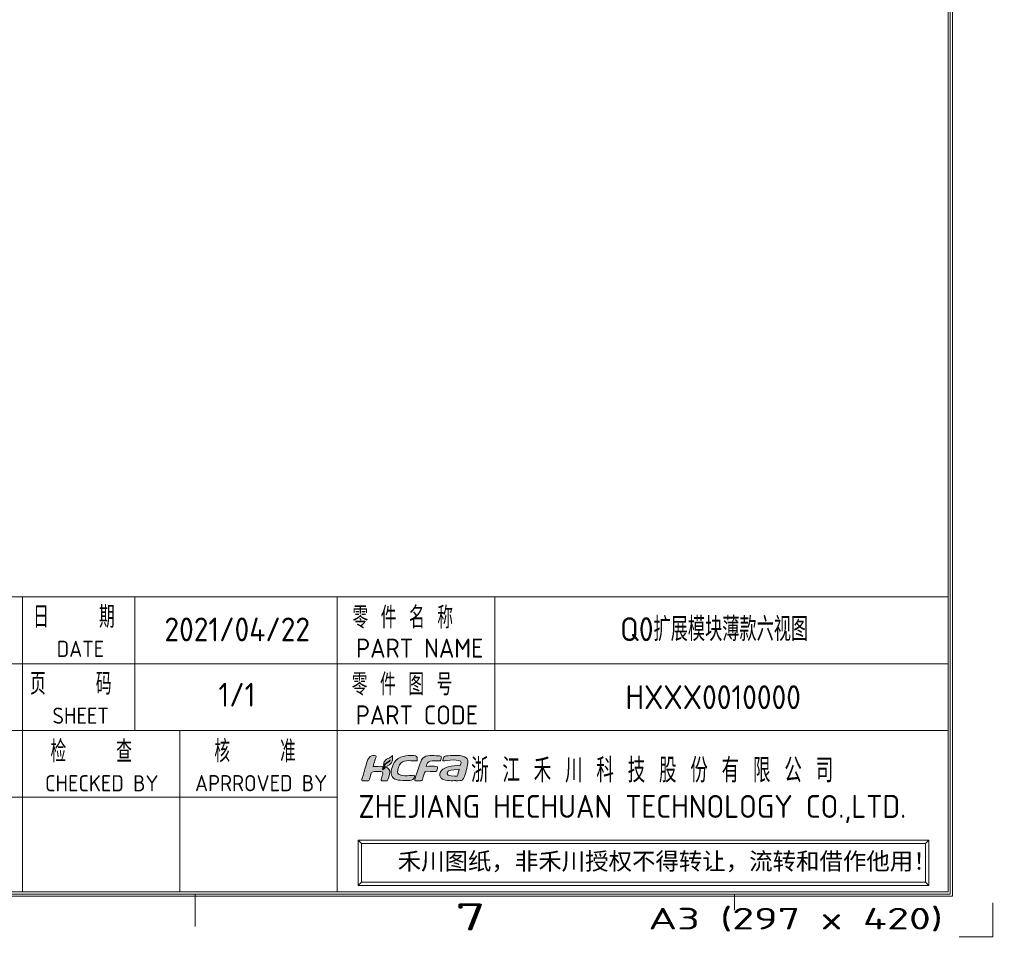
# Model space of a CAD drawing. Header units: inches. Extents: x 455 to 954, y 159 to 508.
# Tile 9 of 12: x 834 to 954, y 159 to 271. Entities that reach past the tile are written whole.
import ezdxf
from ezdxf.enums import TextEntityAlignment as Align

# ---------------------------------------------------------------- set-up
doc = ezdxf.new("R2010")
doc.units = ezdxf.units.IN
doc.header["$LTSCALE"] = 23.1
doc.header["$MEASUREMENT"] = 0
doc.layers.get('0').update_dxf_attribs({"lineweight": 18})
doc.layers.add('限高区域④', color=3, linetype='Continuous', lineweight=18)
doc.layers.add('限高区域⑤', color=4, linetype='Continuous', lineweight=18)
doc.styles.get("Standard").update_dxf_attribs({"font": 'isocp3.shx', "bigfont": 'gbcbig.shx'})

# ---------------------------------------------------------------- blocks, each defined once
blk = doc.blocks.new('hcfa')
at = {"layer": '限高区域⑤'}
h = blk.add_hatch(color=164, dxfattribs=at)
edge = h.paths.add_edge_path(flags=0)
edge.add_spline(control_points=[(7.074, 2.359), (6.563, 2.364), (5.939, 2.446), (5.682, 1.953)], knot_values=[0, 0, 0, 0, 1.537659, 1.537659, 1.537659, 1.537659], weights=[1, 1, 1, 1], degree=3, periodic=0)
edge.add_spline(control_points=[(5.682, 1.953), (5.5, 1.601), (5.104, 0.366), (5.043, 0.046)], knot_values=[0, 0, 0, 0, 2.013709, 2.013709, 2.013709, 2.013709], weights=[1, 1, 1, 1], degree=3, periodic=0)
edge.add_spline(control_points=[(5.043, 0.046), (5.043, 0.017), (5.04, -0.026), (5.106, -0.026), (5.106, -0.026), (5.106, -0.026), (5.639, -0.026), (5.639, -0.026)], knot_values=[0, 0, 0, 0, 0.323154, 0.323154, 0.323154, 0.323154, 0.646308, 0.646308, 0.646308, 0.646308], weights=[1, 1, 1, 1, 1, 1, 1, 1], degree=3, periodic=0)
edge.add_spline(control_points=[(5.639, -0.026), (5.756, -0.026), (5.741, 0.021), (5.795, 0.22)], knot_values=[0, 0, 0, 0, 0.325713, 0.325713, 0.325713, 0.325713], weights=[1, 1, 1, 1], degree=3, periodic=0)
edge.add_spline(control_points=[(5.795, 0.22), (5.827, 0.333), (5.919, 0.771), (6.017, 0.823)], knot_values=[0, 0, 0, 0, 0.649887, 0.649887, 0.649887, 0.649887], weights=[1, 1, 1, 1], degree=3, periodic=0)
edge.add_spline(control_points=[(6.017, 0.823), (6.119, 0.938), (6.841, 0.814), (7.048, 0.857)], knot_values=[0, 0, 0, 0, 1.042012, 1.042012, 1.042012, 1.042012], weights=[1, 1, 1, 1], degree=3, periodic=0)
edge.add_spline(control_points=[(7.048, 0.857), (7.088, 0.865), (7.108, 0.89), (7.121, 0.917)], knot_values=[0, 0, 0, 0, 0.09894, 0.09894, 0.09894, 0.09894], weights=[1, 1, 1, 1], degree=3, periodic=0)
edge.add_spline(control_points=[(7.121, 0.917), (7.143, 0.966), (7.211, 1.141), (7.211, 1.198)], knot_values=[0, 0, 0, 0, 0.29547, 0.29547, 0.29547, 0.29547], weights=[1, 1, 1, 1], degree=3, periodic=0)
edge.add_spline(control_points=[(7.211, 1.198), (7.211, 1.242), (7.23, 1.29), (7.175, 1.303)], knot_values=[0, 0, 0, 0, 0.12492, 0.12492, 0.12492, 0.12492], weights=[1, 1, 1, 1], degree=3, periodic=0)
edge.add_spline(control_points=[(7.175, 1.303), (6.835, 1.385), (6.456, 1.353), (6.118, 1.324)], knot_values=[0, 0, 0, 0, 1.062134, 1.062134, 1.062134, 1.062134], weights=[1, 1, 1, 1], degree=3, periodic=0)
edge.add_spline(control_points=[(6.118, 1.324), (6.119, 1.371), (6.16, 1.487), (6.174, 1.539)], knot_values=[0, 0, 0, 0, 0.222512, 0.222512, 0.222512, 0.222512], weights=[1, 1, 1, 1], degree=3, periodic=0)
edge.add_spline(control_points=[(6.174, 1.539), (6.239, 1.773), (6.432, 1.857), (6.696, 1.857), (6.696, 1.857), (6.696, 1.857), (7.193, 1.857), (7.193, 1.857)], knot_values=[0, 0, 0, 0, 0.580783, 0.580783, 0.580783, 0.580783, 1.161566, 1.161566, 1.161566, 1.161566], weights=[1, 1, 1, 1, 1, 1, 1, 1], degree=3, periodic=0)
edge.add_spline(control_points=[(7.193, 1.857), (7.31, 1.857), (7.452, 1.841), (7.482, 1.911)], knot_values=[0, 0, 0, 0, 0.307412, 0.307412, 0.307412, 0.307412], weights=[1, 1, 1, 1], degree=3, periodic=0)
edge.add_spline(control_points=[(7.482, 1.911), (7.505, 1.959), (7.572, 2.134), (7.572, 2.191)], knot_values=[0, 0, 0, 0, 0.295458, 0.295458, 0.295458, 0.295458], weights=[1, 1, 1, 1], degree=3, periodic=0)
edge.add_spline(control_points=[(7.572, 2.191), (7.572, 2.252), (7.557, 2.293), (7.492, 2.317)], knot_values=[0, 0, 0, 0, 0.162305, 0.162305, 0.162305, 0.162305], weights=[1, 1, 1, 1], degree=3, periodic=0)
edge.add_spline(control_points=[(7.492, 2.317), (7.378, 2.36), (7.174, 2.358), (7.074, 2.359)], knot_values=[0, 0, 0, 0, 0.4222, 0.4222, 0.4222, 0.4222], weights=[1, 1, 1, 1], degree=3, periodic=0)
edge = h.paths.add_edge_path(flags=0)
edge.add_spline(control_points=[(3.718, 1.648), (4.083, 2.017), (4.826, 1.838), (5.226, 1.862)], knot_values=[0, 0, 0, 0, 1.564995, 1.564995, 1.564995, 1.564995], weights=[1, 1, 1, 1], degree=3, periodic=0)
edge.add_spline(control_points=[(5.226, 1.862), (5.268, 1.865), (5.309, 2.174), (5.201, 2.289)], knot_values=[0, 0, 0, 0, 0.452649, 0.452649, 0.452649, 0.452649], weights=[1, 1, 1, 1], degree=3, periodic=0)
edge.add_spline(control_points=[(5.201, 2.289), (5.155, 2.337), (5.049, 2.365), (4.953, 2.367)], knot_values=[0, 0, 0, 0, 0.26521, 0.26521, 0.26521, 0.26521], weights=[1, 1, 1, 1], degree=3, periodic=0)
edge.add_spline(control_points=[(4.953, 2.367), (4.265, 2.399), (3.514, 2.356), (3.081, 1.717)], knot_values=[0, 0, 0, 0, 2.081034, 2.081034, 2.081034, 2.081034], weights=[1, 1, 1, 1], degree=3, periodic=0)
edge.add_spline(control_points=[(3.081, 1.717), (2.872, 1.408), (2.663, 0.718), (2.876, 0.371)], knot_values=[0, 0, 0, 0, 1.416581, 1.416581, 1.416581, 1.416581], weights=[1, 1, 1, 1], degree=3, periodic=0)
edge.add_spline(control_points=[(2.876, 0.371), (2.947, 0.255), (3.058, 0.13), (3.249, 0.081)], knot_values=[0, 0, 0, 0, 0.485963, 0.485963, 0.485963, 0.485963], weights=[1, 1, 1, 1], degree=3, periodic=0)
edge.add_spline(control_points=[(3.249, 0.081), (3.709, -0.038), (4.587, -0.059), (4.854, 0.076)], knot_values=[0, 0, 0, 0, 1.622869, 1.622869, 1.622869, 1.622869], weights=[1, 1, 1, 1], degree=3, periodic=0)
edge.add_spline(control_points=[(4.854, 0.076), (4.956, 0.127), (5.033, 0.392), (5.004, 0.469)], knot_values=[0, 0, 0, 0, 0.439849, 0.439849, 0.439849, 0.439849], weights=[1, 1, 1, 1], degree=3, periodic=0)
edge.add_spline(control_points=[(5.004, 0.469), (4.987, 0.514), (4.606, 0.463), (4.52, 0.46)], knot_values=[0, 0, 0, 0, 0.489965, 0.489965, 0.489965, 0.489965], weights=[1, 1, 1, 1], degree=3, periodic=0)
edge.add_spline(control_points=[(4.52, 0.46), (4.29, 0.454), (3.891, 0.418), (3.692, 0.502)], knot_values=[0, 0, 0, 0, 0.834259, 0.834259, 0.834259, 0.834259], weights=[1, 1, 1, 1], degree=3, periodic=0)
edge.add_spline(control_points=[(3.692, 0.502), (3.511, 0.578), (3.389, 0.621), (3.389, 0.8)], knot_values=[0, 0, 0, 0, 0.459489, 0.459489, 0.459489, 0.459489], weights=[1, 1, 1, 1], degree=3, periodic=0)
edge.add_spline(control_points=[(3.389, 0.8), (3.389, 1.038), (3.539, 1.467), (3.718, 1.648)], knot_values=[0, 0, 0, 0, 0.925524, 0.925524, 0.925524, 0.925524], weights=[1, 1, 1, 1], degree=3, periodic=0)
edge = h.paths.add_edge_path(flags=0)
edge.add_spline(control_points=[(1.069, 1.315), (1.079, 1.434), (1.2, 1.778), (1.242, 1.901)], knot_values=[0, 0, 0, 0, 0.611736, 0.611736, 0.611736, 0.611736], weights=[1, 1, 1, 1], degree=3, periodic=0)
edge.add_spline(control_points=[(1.242, 1.901), (1.264, 1.969), (1.355, 2.232), (1.355, 2.277)], knot_values=[0, 0, 0, 0, 0.393712, 0.393712, 0.393712, 0.393712], weights=[1, 1, 1, 1], degree=3, periodic=0)
edge.add_spline(control_points=[(1.355, 2.277), (1.355, 2.387), (1.074, 2.394), (0.923, 2.345)], knot_values=[0, 0, 0, 0, 0.475712, 0.475712, 0.475712, 0.475712], weights=[1, 1, 1, 1], degree=3, periodic=0)
edge.add_spline(control_points=[(0.923, 2.345), (0.826, 2.314), (0.74, 2.239), (0.68, 2.166)], knot_values=[0, 0, 0, 0, 0.3056, 0.3056, 0.3056, 0.3056], weights=[1, 1, 1, 1], degree=3, periodic=0)
edge.add_spline(control_points=[(0.68, 2.166), (0.607, 2.077), (0.529, 1.928), (0.499, 1.817)], knot_values=[0, 0, 0, 0, 0.395977, 0.395977, 0.395977, 0.395977], weights=[1, 1, 1, 1], degree=3, periodic=0)
edge.add_spline(control_points=[(0.499, 1.817), (0.348, 1.341), (0.22, 0.865), (0.085, 0.384)], knot_values=[0, 0, 0, 0, 1.492002, 1.492002, 1.492002, 1.492002], weights=[1, 1, 1, 1], degree=3, periodic=0)
edge.add_spline(control_points=[(0.085, 0.384), (0.066, 0.317), (-0.006, 0.097), (-0.006, 0.046)], knot_values=[0, 0, 0, 0, 0.349975, 0.349975, 0.349975, 0.349975], weights=[1, 1, 1, 1], degree=3, periodic=0)
edge.add_spline(control_points=[(-0.006, 0.046), (-0.006, 0.017), (-0.009, -0.026), (0.057, -0.026), (0.057, -0.026), (0.057, -0.026), (0.59, -0.026), (0.59, -0.026)], knot_values=[0, 0, 0, 0, 0.323146, 0.323146, 0.323146, 0.323146, 0.646291, 0.646291, 0.646291, 0.646291], weights=[1, 1, 1, 1, 1, 1, 1, 1], degree=3, periodic=0)
edge.add_spline(control_points=[(0.59, -0.026), (0.708, -0.026), (0.717, 0.101), (0.751, 0.219), (0.751, 0.219), (0.751, 0.219), (0.887, 0.693), (0.887, 0.693)], knot_values=[0, 0, 0, 0, 0.406558, 0.406558, 0.406558, 0.406558, 0.813116, 0.813116, 0.813116, 0.813116], weights=[1, 1, 1, 1, 1, 1, 1, 1], degree=3, periodic=0)
edge.add_spline(control_points=[(0.887, 0.693), (0.908, 0.759), (0.93, 0.769), (0.99, 0.797)], knot_values=[0, 0, 0, 0, 0.153682, 0.153682, 0.153682, 0.153682], weights=[1, 1, 1, 1], degree=3, periodic=0)
edge.add_spline(control_points=[(0.99, 0.797), (1.116, 0.855), (1.89, 0.902), (1.966, 0.812)], knot_values=[0, 0, 0, 0, 0.989394, 0.989394, 0.989394, 0.989394], weights=[1, 1, 1, 1], degree=3, periodic=0)
edge.add_spline(control_points=[(1.966, 0.812), (2.058, 0.704), (1.937, 0.449), (1.895, 0.299)], knot_values=[0, 0, 0, 0, 0.534984, 0.534984, 0.534984, 0.534984], weights=[1, 1, 1, 1], degree=3, periodic=0)
edge.add_spline(control_points=[(1.895, 0.299), (1.869, 0.209), (1.751, -0.026), (1.895, -0.026), (1.895, -0.026), (1.895, -0.026), (2.392, -0.026), (2.392, -0.026)], knot_values=[0, 0, 0, 0, 0.43807, 0.43807, 0.43807, 0.43807, 0.876141, 0.876141, 0.876141, 0.876141], weights=[1, 1, 1, 1, 1, 1, 1, 1], degree=3, periodic=0)
edge.add_spline(control_points=[(2.392, -0.026), (2.471, -0.026), (2.659, 0.649), (2.659, 0.773)], knot_values=[0, 0, 0, 0, 0.854359, 0.854359, 0.854359, 0.854359], weights=[1, 1, 1, 1], degree=3, periodic=0)
edge.add_spline(control_points=[(2.659, 0.773), (2.659, 0.979), (2.574, 1.102), (2.449, 1.187)], knot_values=[0, 0, 0, 0, 0.485363, 0.485363, 0.485363, 0.485363], weights=[1, 1, 1, 1], degree=3, periodic=0)
edge.add_spline(control_points=[(2.449, 1.187), (2.396, 1.223), (2.338, 1.251), (2.275, 1.273)], knot_values=[0, 0, 0, 0, 0.194624, 0.194624, 0.194624, 0.194624], weights=[1, 1, 1, 1], degree=3, periodic=0)
edge.add_spline(control_points=[(2.275, 1.273), (2.246, 1.269), (2.217, 1.266), (2.187, 1.264)], knot_values=[0, 0, 0, 0, 0.08842, 0.08842, 0.08842, 0.08842], weights=[1, 1, 1, 1], degree=3, periodic=0)
edge.add_spline(control_points=[(2.187, 1.264), (2.148, 1.089), (2.205, 1.139), (2.013, 1.05)], knot_values=[0, 0, 0, 0, 0.30703, 0.30703, 0.30703, 0.30703], weights=[1, 1, 1, 1], degree=3, periodic=0)
edge.add_spline(control_points=[(2.013, 1.05), (1.979, 1.037), (1.995, 1.044), (1.956, 1.03)], knot_values=[0, 0, 0, 0, 0.060036, 0.060036, 0.060036, 0.060036], weights=[1, 1, 1, 1], degree=3, periodic=0)
edge.add_spline(control_points=[(1.956, 1.03), (1.956, 1.103), (1.986, 1.217), (2.025, 1.329)], knot_values=[0, 0, 0, 0, 0.30846, 0.30846, 0.30846, 0.30846], weights=[1, 1, 1, 1], degree=3, periodic=0)
edge.add_spline(control_points=[(2.025, 1.329), (1.71, 1.37), (1.348, 1.323), (1.069, 1.315)], knot_values=[0, 0, 0, 0, 0.957715, 0.957715, 0.957715, 0.957715], weights=[1, 1, 1, 1], degree=3, periodic=0)
edge = h.paths.add_edge_path(flags=0)
edge.add_spline(control_points=[(9.76, 0.386), (9.934, 0.81), (10.066, 1.499), (10.101, 1.819)], knot_values=[0, 0, 0, 0, 1.476866, 1.476866, 1.476866, 1.476866], weights=[1, 1, 1, 1], degree=3, periodic=0)
edge.add_spline(control_points=[(10.101, 1.819), (10.092, 1.993), (10.005, 2.136), (9.782, 2.251)], knot_values=[0, 0, 0, 0, 0.565204, 0.565204, 0.565204, 0.565204], weights=[1, 1, 1, 1], degree=3, periodic=0)
edge.add_spline(control_points=[(9.782, 2.251), (9.527, 2.383), (9.13, 2.375), (8.819, 2.375)], knot_values=[0, 0, 0, 0, 0.980073, 0.980073, 0.980073, 0.980073], weights=[1, 1, 1, 1], degree=3, periodic=0)
edge.add_spline(control_points=[(8.819, 2.375), (8.554, 2.375), (8.284, 2.371), (8.044, 2.341)], knot_values=[0, 0, 0, 0, 0.776225, 0.776225, 0.776225, 0.776225], weights=[1, 1, 1, 1], degree=3, periodic=0)
edge.add_spline(control_points=[(8.044, 2.341), (7.981, 2.333), (7.903, 2.323), (7.856, 2.295)], knot_values=[0, 0, 0, 0, 0.194586, 0.194586, 0.194586, 0.194586], weights=[1, 1, 1, 1], degree=3, periodic=0)
edge.add_spline(control_points=[(7.856, 2.295), (7.787, 2.252), (7.725, 2.005), (7.707, 1.928)], knot_values=[0, 0, 0, 0, 0.401562, 0.401562, 0.401562, 0.401562], weights=[1, 1, 1, 1], degree=3, periodic=0)
edge.add_spline(control_points=[(7.707, 1.928), (7.698, 1.889), (7.684, 1.857), (7.722, 1.857)], knot_values=[0, 0, 0, 0, 0.087937, 0.087937, 0.087937, 0.087937], weights=[1, 1, 1, 1], degree=3, periodic=0)
edge.add_spline(control_points=[(7.722, 1.857), (8.062, 1.897), (9.442, 2.109), (9.442, 1.706)], knot_values=[0, 0, 0, 0, 1.829051, 1.829051, 1.829051, 1.829051], weights=[1, 1, 1, 1], degree=3, periodic=0)
edge.add_spline(control_points=[(9.442, 1.706), (9.442, 1.648), (9.426, 1.5), (9.403, 1.482)], knot_values=[0, 0, 0, 0, 0.229888, 0.229888, 0.229888, 0.229888], weights=[1, 1, 1, 1], degree=3, periodic=0)
edge.add_spline(control_points=[(9.403, 1.482), (9.393, 1.474), (9.376, 1.473), (9.361, 1.47)], knot_values=[0, 0, 0, 0, 0.043267, 0.043267, 0.043267, 0.043267], weights=[1, 1, 1, 1], degree=3, periodic=0)
edge.add_spline(control_points=[(9.361, 1.47), (8.99, 1.386), (8.606, 1.407), (8.23, 1.308)], knot_values=[0, 0, 0, 0, 1.144446, 1.144446, 1.144446, 1.144446], weights=[1, 1, 1, 1], degree=3, periodic=0)
edge.add_spline(control_points=[(8.23, 1.308), (8.05, 1.261), (7.852, 1.178), (7.706, 1.066)], knot_values=[0, 0, 0, 0, 0.580179, 0.580179, 0.580179, 0.580179], weights=[1, 1, 1, 1], degree=3, periodic=0)
edge.add_spline(control_points=[(7.706, 1.066), (7.639, 1.014), (7.566, 0.942), (7.522, 0.866)], knot_values=[0, 0, 0, 0, 0.273949, 0.273949, 0.273949, 0.273949], weights=[1, 1, 1, 1], degree=3, periodic=0)
edge.add_spline(control_points=[(7.522, 0.866), (7.435, 0.718), (7.384, 0.483), (7.473, 0.322)], knot_values=[0, 0, 0, 0, 0.568587, 0.568587, 0.568587, 0.568587], weights=[1, 1, 1, 1], degree=3, periodic=0)
edge.add_spline(control_points=[(7.473, 0.322), (7.497, 0.277), (7.534, 0.244), (7.57, 0.208)], knot_values=[0, 0, 0, 0, 0.150189, 0.150189, 0.150189, 0.150189], weights=[1, 1, 1, 1], degree=3, periodic=0)
edge.add_spline(control_points=[(7.57, 0.208), (7.783, -0.006), (8.476, -0.039), (8.783, -0.022)], knot_values=[0, 0, 0, 0, 1.257613, 1.257613, 1.257613, 1.257613], weights=[1, 1, 1, 1], degree=3, periodic=0)
edge.add_spline(control_points=[(8.783, -0.022), (8.823, -0.02), (8.853, -0.02), (8.958, -0.014)], knot_values=[0, 0, 0, 0, 0.175069, 0.175069, 0.175069, 0.175069], weights=[1, 1, 1, 1], degree=3, periodic=0)
edge.add_spline(control_points=[(8.958, -0.014), (8.96, -0.014), (8.952, -0.037), (8.953, -0.041)], knot_values=[0, 0, 0, 0, 0.027876, 0.027876, 0.027876, 0.027876], weights=[1, 1, 1, 1], degree=3, periodic=0)
edge.add_spline(control_points=[(8.953, -0.041), (8.953, -0.042), (8.954, -0.043), (8.955, -0.043)], knot_values=[0, 0, 0, 0, 0.003955, 0.003955, 0.003955, 0.003955], weights=[1, 1, 1, 1], degree=3, periodic=0)
edge.add_spline(control_points=[(8.955, -0.043), (9.171, -0.042), (9.514, -0.007), (9.566, 0.038)], knot_values=[0, 0, 0, 0, 0.620186, 0.620186, 0.620186, 0.620186], weights=[1, 1, 1, 1], degree=3, periodic=0)
edge.add_spline(control_points=[(9.566, 0.038), (9.642, 0.104), (9.719, 0.286), (9.76, 0.386)], knot_values=[0, 0, 0, 0, 0.400766, 0.400766, 0.400766, 0.400766], weights=[1, 1, 1, 1], degree=3, periodic=0)
edge = h.paths.add_edge_path(flags=0)
edge.add_spline(control_points=[(9.273, 1.058), (9.24, 0.909), (9.123, 0.543), (9.072, 0.414)], knot_values=[0, 0, 0, 0, 0.674769, 0.674769, 0.674769, 0.674769], weights=[1, 1, 1, 1], degree=3, periodic=0)
edge.add_spline(control_points=[(9.072, 0.414), (8.877, 0.414), (8.105, 0.362), (8.105, 0.647)], knot_values=[0, 0, 0, 0, 1.063898, 1.063898, 1.063898, 1.063898], weights=[1, 1, 1, 1], degree=3, periodic=0)
edge.add_spline(control_points=[(8.105, 0.647), (8.105, 0.763), (8.185, 0.854), (8.257, 0.9)], knot_values=[0, 0, 0, 0, 0.307152, 0.307152, 0.307152, 0.307152], weights=[1, 1, 1, 1], degree=3, periodic=0)
edge.add_spline(control_points=[(8.257, 0.9), (8.427, 1.005), (9.09, 1.058), (9.273, 1.058)], knot_values=[0, 0, 0, 0, 1.034719, 1.034719, 1.034719, 1.034719], weights=[1, 1, 1, 1], degree=3, periodic=0)
h = blk.add_hatch(color=82, dxfattribs=at)
edge = h.paths.add_edge_path(flags=0)
edge.add_spline(control_points=[(2.709, 1.966), (2.537, 1.64), (2.301, 1.693), (2.118, 1.4)], knot_values=[0, 0, 0, 0, 0.82939, 0.82939, 0.82939, 0.82939], weights=[1, 1, 1, 1], degree=3, periodic=0)
edge.add_spline(control_points=[(2.118, 1.4), (2.085, 1.35), (2.016, 1.182), (2.016, 1.107)], knot_values=[0, 0, 0, 0, 0.312404, 0.312404, 0.312404, 0.312404], weights=[1, 1, 1, 1], degree=3, periodic=0)
edge.add_spline(control_points=[(2.016, 1.107), (2.034, 1.113), (2.027, 1.11), (2.042, 1.116)], knot_values=[0, 0, 0, 0, 0.027389, 0.027389, 0.027389, 0.027389], weights=[1, 1, 1, 1], degree=3, periodic=0)
edge.add_spline(control_points=[(2.042, 1.116), (2.139, 1.161), (2.097, 1.129), (2.128, 1.24)], knot_values=[0, 0, 0, 0, 0.167444, 0.167444, 0.167444, 0.167444], weights=[1, 1, 1, 1], degree=3, periodic=0)
edge.add_spline(control_points=[(2.128, 1.24), (2.138, 1.275), (2.138, 1.277), (2.148, 1.309)], knot_values=[0, 0, 0, 0, 0.070921, 0.070921, 0.070921, 0.070921], weights=[1, 1, 1, 1], degree=3, periodic=0)
edge.add_spline(control_points=[(2.148, 1.309), (2.513, 1.317), (2.841, 1.556), (2.902, 1.922)], knot_values=[0, 0, 0, 0, 1.055102, 1.055102, 1.055102, 1.055102], weights=[1, 1, 1, 1], degree=3, periodic=0)
edge.add_spline(control_points=[(2.902, 1.922), (2.912, 1.979), (2.917, 2.044), (2.919, 2.11)], knot_values=[0, 0, 0, 0, 0.188525, 0.188525, 0.188525, 0.188525], weights=[1, 1, 1, 1], degree=3, periodic=0)
edge.add_spline(control_points=[(2.919, 2.11), (2.919, 2.11), (2.919, 2.254), (2.919, 2.254)], knot_values=[0, 0, 0, 0, 0.144713, 0.144713, 0.144713, 0.144713], weights=[1, 1, 1, 1], degree=3, periodic=0)
edge.add_spline(control_points=[(2.919, 2.254), (2.917, 2.294), (2.919, 2.323), (2.919, 2.374)], knot_values=[0, 0, 0, 0, 0.119576, 0.119576, 0.119576, 0.119576], weights=[1, 1, 1, 1], degree=3, periodic=0)
edge.add_spline(control_points=[(2.919, 2.374), (2.872, 2.37), (2.88, 2.334), (2.79, 2.253)], knot_values=[0, 0, 0, 0, 0.180649, 0.180649, 0.180649, 0.180649], weights=[1, 1, 1, 1], degree=3, periodic=0)
edge.add_spline(control_points=[(2.79, 2.253), (2.658, 2.135), (2.519, 2.128), (2.346, 2.014)], knot_values=[0, 0, 0, 0, 0.50668, 0.50668, 0.50668, 0.50668], weights=[1, 1, 1, 1], degree=3, periodic=0)
edge.add_spline(control_points=[(2.346, 2.014), (2.256, 1.954), (2.179, 1.871), (2.13, 1.773)], knot_values=[0, 0, 0, 0, 0.326484, 0.326484, 0.326484, 0.326484], weights=[1, 1, 1, 1], degree=3, periodic=0)
edge.add_spline(control_points=[(2.13, 1.773), (2.105, 1.724), (2.08, 1.666), (2.071, 1.604)], knot_values=[0, 0, 0, 0, 0.179769, 0.179769, 0.179769, 0.179769], weights=[1, 1, 1, 1], degree=3, periodic=0)
edge.add_spline(control_points=[(2.071, 1.604), (2.069, 1.585), (2.054, 1.387), (2.081, 1.387)], knot_values=[0, 0, 0, 0, 0.221687, 0.221687, 0.221687, 0.221687], weights=[1, 1, 1, 1], degree=3, periodic=0)
edge.add_spline(control_points=[(2.081, 1.387), (2.097, 1.458), (2.168, 1.574), (2.296, 1.654)], knot_values=[0, 0, 0, 0, 0.3504, 0.3504, 0.3504, 0.3504], weights=[1, 1, 1, 1], degree=3, periodic=0)
edge.add_spline(control_points=[(2.296, 1.654), (2.486, 1.773), (2.614, 1.83), (2.709, 1.966)], knot_values=[0, 0, 0, 0, 0.521681, 0.521681, 0.521681, 0.521681], weights=[1, 1, 1, 1], degree=3, periodic=0)
at = {"layer": '限高区域④', "color": 164}
for points, knots in [([(-0.006, 0.046), (-0.006, 0.017), (-0.009, -0.026), (0.057, -0.026), (0.057, -0.026), (0.057, -0.026), (0.59, -0.026), (0.59, -0.026), (0.59, -0.026), (0.708, -0.026), (0.717, 0.101), (0.751, 0.219), (0.751, 0.219), (0.751, 0.219), (0.887, 0.693), (0.887, 0.693), (0.887, 0.693), (0.908, 0.759), (0.93, 0.769), (0.99, 0.797), (0.99, 0.797), (1.116, 0.855), (1.89, 0.902), (1.966, 0.812), (1.966, 0.812), (2.058, 0.704), (1.937, 0.449), (1.895, 0.299), (1.895, 0.299), (1.869, 0.209), (1.751, -0.026), (1.895, -0.026), (1.895, -0.026), (1.895, -0.026), (2.392, -0.026), (2.392, -0.026), (2.392, -0.026), (2.471, -0.026), (2.659, 0.649), (2.659, 0.773), (2.659, 0.773), (2.659, 0.979), (2.574, 1.102), (2.449, 1.187), (2.449, 1.187), (2.396, 1.223), (2.338, 1.251), (2.275, 1.273), (2.275, 1.273), (2.246, 1.269), (2.217, 1.266), (2.187, 1.264), (2.187, 1.264), (2.148, 1.089), (2.205, 1.139), (2.013, 1.05), (2.013, 1.05), (1.979, 1.037), (1.995, 1.044), (1.956, 1.03), (1.956, 1.03), (1.956, 1.103), (1.986, 1.217), (2.025, 1.329), (2.025, 1.329), (1.71, 1.37), (1.348, 1.323), (1.069, 1.315), (1.069, 1.315), (1.079, 1.434), (1.2, 1.778), (1.242, 1.901), (1.242, 1.901), (1.264, 1.969), (1.355, 2.232), (1.355, 2.277), (1.355, 2.277), (1.355, 2.387), (1.074, 2.394), (0.923, 2.345), (0.923, 2.345), (0.826, 2.314), (0.74, 2.239), (0.68, 2.166), (0.68, 2.166), (0.607, 2.077), (0.529, 1.928), (0.499, 1.817), (0.499, 1.817), (0.348, 1.341), (0.22, 0.865), (0.085, 0.384), (0.085, 0.384), (0.066, 0.317), (-0.006, 0.097), (-0.006, 0.046)], [0, 0, 0, 0, 0.447956, 0.447956, 0.447956, 0.447956, 0.895911, 0.895911, 0.895911, 0.895911, 1.343867, 1.343867, 1.343867, 1.343867, 1.791822, 1.791822, 1.791822, 1.791822, 2.239778, 2.239778, 2.239778, 2.239778, 2.687733, 2.687733, 2.687733, 2.687734, 3.135689, 3.135689, 3.135689, 3.135689, 3.583645, 3.583645, 3.583645, 3.583645, 4.0316, 4.0316, 4.0316, 4.0316, 4.479556, 4.479556, 4.479556, 4.479556, 4.927511, 4.927511, 4.927511, 4.927512, 5.375467, 5.375467, 5.375467, 5.375467, 5.823423, 5.823423, 5.823423, 5.823423, 6.271378, 6.271378, 6.271378, 6.271378, 6.719334, 6.719334, 6.719334, 6.719334, 7.167289, 7.167289, 7.167289, 7.167289, 7.615245, 7.615245, 7.615245, 7.615245, 8.0632, 8.0632, 8.0632, 8.063201, 8.511156, 8.511156, 8.511156, 8.511156, 8.959112, 8.959112, 8.959112, 8.959112, 9.407067, 9.407067, 9.407067, 9.407067, 9.855023, 9.855023, 9.855023, 9.855023, 10.302978, 10.302978, 10.302978, 10.302978, 11.19889, 11.19889, 11.19889, 11.19889]), ([(2.876, 0.371), (2.947, 0.255), (3.058, 0.13), (3.249, 0.081), (3.249, 0.081), (3.709, -0.038), (4.587, -0.059), (4.854, 0.076), (4.854, 0.076), (4.956, 0.127), (5.033, 0.392), (5.004, 0.469), (5.004, 0.469), (4.987, 0.514), (4.606, 0.463), (4.52, 0.46), (4.52, 0.46), (4.29, 0.454), (3.891, 0.418), (3.692, 0.502), (3.692, 0.502), (3.511, 0.578), (3.389, 0.621), (3.389, 0.8), (3.389, 0.8), (3.389, 1.038), (3.539, 1.467), (3.718, 1.648), (3.718, 1.648), (4.083, 2.017), (4.826, 1.838), (5.226, 1.862), (5.226, 1.862), (5.268, 1.865), (5.309, 2.174), (5.201, 2.289), (5.201, 2.289), (5.155, 2.337), (5.049, 2.365), (4.953, 2.367), (4.953, 2.367), (4.265, 2.399), (3.514, 2.356), (3.081, 1.717), (3.081, 1.717), (2.872, 1.408), (2.663, 0.718), (2.876, 0.371)], [0, 0, 0, 0, 0.839975, 0.839975, 0.839975, 0.839975, 1.679949, 1.679949, 1.679949, 1.679949, 2.519924, 2.519924, 2.519924, 2.519924, 3.359898, 3.359898, 3.359898, 3.359898, 4.199873, 4.199873, 4.199873, 4.199873, 5.039847, 5.039847, 5.039847, 5.039847, 5.879822, 5.879822, 5.879822, 5.879822, 6.719796, 6.719796, 6.719796, 6.719796, 7.559771, 7.559771, 7.559771, 7.559771, 8.399745, 8.399745, 8.399745, 8.399745, 9.23972, 9.23972, 9.23972, 9.23972, 10.919669, 10.919669, 10.919669, 10.919669]), ([(5.043, 0.046), (5.043, 0.017), (5.04, -0.026), (5.106, -0.026), (5.106, -0.026), (5.106, -0.026), (5.639, -0.026), (5.639, -0.026), (5.639, -0.026), (5.756, -0.026), (5.741, 0.021), (5.795, 0.22), (5.795, 0.22), (5.827, 0.333), (5.919, 0.771), (6.017, 0.823), (6.017, 0.823), (6.119, 0.938), (6.841, 0.814), (7.048, 0.857), (7.048, 0.857), (7.088, 0.865), (7.108, 0.89), (7.121, 0.917), (7.121, 0.917), (7.143, 0.966), (7.211, 1.141), (7.211, 1.198), (7.211, 1.198), (7.211, 1.242), (7.23, 1.29), (7.175, 1.303), (7.175, 1.303), (6.835, 1.385), (6.456, 1.353), (6.118, 1.324), (6.118, 1.324), (6.119, 1.371), (6.16, 1.487), (6.174, 1.539), (6.174, 1.539), (6.239, 1.773), (6.432, 1.857), (6.696, 1.857), (6.696, 1.857), (6.696, 1.857), (7.193, 1.857), (7.193, 1.857), (7.193, 1.857), (7.31, 1.857), (7.452, 1.841), (7.482, 1.911), (7.482, 1.911), (7.505, 1.959), (7.572, 2.134), (7.572, 2.191), (7.572, 2.191), (7.572, 2.252), (7.557, 2.293), (7.492, 2.317), (7.492, 2.317), (7.378, 2.36), (7.174, 2.358), (7.074, 2.359), (7.074, 2.359), (6.563, 2.364), (5.939, 2.446), (5.682, 1.953), (5.682, 1.953), (5.5, 1.601), (5.104, 0.366), (5.043, 0.046)], [0, 0, 0, 0, 0.541079, 0.541079, 0.541079, 0.541079, 1.082157, 1.082157, 1.082157, 1.082157, 1.623236, 1.623236, 1.623236, 1.623236, 2.164314, 2.164314, 2.164314, 2.164314, 2.705393, 2.705393, 2.705393, 2.705393, 3.246471, 3.246471, 3.246471, 3.246471, 3.78755, 3.78755, 3.78755, 3.78755, 4.328628, 4.328628, 4.328628, 4.328628, 4.869707, 4.869707, 4.869707, 4.869707, 5.410785, 5.410785, 5.410785, 5.410785, 5.951864, 5.951864, 5.951864, 5.951864, 6.492942, 6.492942, 6.492942, 6.492942, 7.034021, 7.034021, 7.034021, 7.034021, 7.575099, 7.575099, 7.575099, 7.5751, 8.116178, 8.116178, 8.116178, 8.116178, 8.657257, 8.657257, 8.657257, 8.657257, 9.198335, 9.198335, 9.198335, 9.198335, 10.280492, 10.280492, 10.280492, 10.280492]), ([(10.101, 1.819), (10.066, 1.499), (9.934, 0.81), (9.76, 0.386), (9.76, 0.386), (9.719, 0.286), (9.642, 0.104), (9.566, 0.038), (9.566, 0.038), (9.514, -0.007), (9.171, -0.042), (8.955, -0.043), (8.955, -0.043), (8.954, -0.043), (8.953, -0.042), (8.953, -0.041), (8.953, -0.041), (8.952, -0.037), (8.96, -0.014), (8.958, -0.014), (8.958, -0.014), (8.853, -0.02), (8.823, -0.02), (8.783, -0.022), (8.783, -0.022), (8.476, -0.039), (7.783, -0.006), (7.57, 0.208), (7.57, 0.208), (7.534, 0.244), (7.497, 0.277), (7.473, 0.322), (7.473, 0.322), (7.384, 0.483), (7.435, 0.718), (7.522, 0.866), (7.522, 0.866), (7.566, 0.942), (7.639, 1.014), (7.706, 1.066), (7.706, 1.066), (7.852, 1.178), (8.05, 1.261), (8.23, 1.308), (8.23, 1.308), (8.606, 1.407), (8.99, 1.386), (9.361, 1.47), (9.361, 1.47), (9.376, 1.473), (9.393, 1.474), (9.403, 1.482), (9.403, 1.482), (9.426, 1.5), (9.442, 1.648), (9.442, 1.706), (9.442, 1.706), (9.442, 2.109), (8.062, 1.897), (7.722, 1.857), (7.722, 1.857), (7.684, 1.857), (7.698, 1.889), (7.707, 1.928), (7.707, 1.928), (7.725, 2.005), (7.787, 2.252), (7.856, 2.295), (7.856, 2.295), (7.903, 2.323), (7.981, 2.333), (8.044, 2.341), (8.044, 2.341), (8.284, 2.371), (8.554, 2.375), (8.819, 2.375), (8.819, 2.375), (9.13, 2.375), (9.527, 2.383), (9.782, 2.251), (9.782, 2.251), (10.005, 2.136), (10.092, 1.993), (10.101, 1.819)], [0, 0, 0, 0, 0.530859, 0.530859, 0.530859, 0.530859, 1.061719, 1.061719, 1.061719, 1.061719, 1.592578, 1.592578, 1.592578, 1.592578, 2.123437, 2.123437, 2.123437, 2.123437, 2.654297, 2.654297, 2.654297, 2.654297, 3.185156, 3.185156, 3.185156, 3.185156, 3.716015, 3.716015, 3.716015, 3.716016, 4.246875, 4.246875, 4.246875, 4.246875, 4.777734, 4.777734, 4.777734, 4.777734, 5.308593, 5.308593, 5.308593, 5.308594, 5.839453, 5.839453, 5.839453, 5.839453, 6.370312, 6.370312, 6.370312, 6.370312, 6.901171, 6.901171, 6.901171, 6.901172, 7.432031, 7.432031, 7.432031, 7.432031, 7.96289, 7.96289, 7.96289, 7.96289, 8.493749, 8.493749, 8.493749, 8.49375, 9.024609, 9.024609, 9.024609, 9.024609, 9.555468, 9.555468, 9.555468, 9.555468, 10.086328, 10.086328, 10.086328, 10.086328, 10.617187, 10.617187, 10.617187, 10.617187, 11.678906, 11.678906, 11.678906, 11.678906]), ([(9.072, 0.414), (8.877, 0.414), (8.105, 0.362), (8.105, 0.647), (8.105, 0.647), (8.105, 0.763), (8.185, 0.854), (8.257, 0.9), (8.257, 0.9), (8.427, 1.005), (9.09, 1.058), (9.273, 1.058), (9.273, 1.058), (9.24, 0.909), (9.123, 0.543), (9.072, 0.414)], [0, 0, 0, 0, 0.606721, 0.606721, 0.606721, 0.606721, 1.213442, 1.213442, 1.213442, 1.213442, 1.820163, 1.820163, 1.820163, 1.820163, 3.033606, 3.033606, 3.033606, 3.033606])]:
    blk.add_open_spline(points, degree=3, knots=knots, dxfattribs=at)
at = {"layer": '限高区域④', "color": 82}
blk.add_open_spline([(2.016, 1.107), (2.034, 1.113), (2.027, 1.11), (2.042, 1.116), (2.042, 1.116), (2.139, 1.161), (2.097, 1.129), (2.128, 1.24), (2.128, 1.24), (2.138, 1.275), (2.138, 1.277), (2.148, 1.309), (2.148, 1.309), (2.513, 1.317), (2.841, 1.556), (2.902, 1.922), (2.902, 1.922), (2.912, 1.979), (2.917, 2.044), (2.919, 2.11), (2.919, 2.11), (2.919, 2.11), (2.919, 2.254), (2.919, 2.254), (2.919, 2.254), (2.917, 2.294), (2.919, 2.323), (2.919, 2.374), (2.919, 2.374), (2.872, 2.37), (2.88, 2.334), (2.79, 2.253), (2.79, 2.253), (2.658, 2.135), (2.519, 2.128), (2.346, 2.014), (2.346, 2.014), (2.256, 1.954), (2.179, 1.871), (2.13, 1.773), (2.13, 1.773), (2.105, 1.724), (2.08, 1.666), (2.071, 1.604), (2.071, 1.604), (2.069, 1.585), (2.054, 1.387), (2.081, 1.387), (2.081, 1.387), (2.097, 1.458), (2.168, 1.574), (2.296, 1.654), (2.296, 1.654), (2.486, 1.773), (2.614, 1.83), (2.709, 1.966), (2.709, 1.966), (2.537, 1.64), (2.301, 1.693), (2.118, 1.4), (2.118, 1.4), (2.085, 1.35), (2.016, 1.182), (2.016, 1.107)], degree=3, knots=[0, 0, 0, 0, 0.303347, 0.303347, 0.303347, 0.303347, 0.606694, 0.606694, 0.606694, 0.606694, 0.910042, 0.910042, 0.910042, 0.910042, 1.213389, 1.213389, 1.213389, 1.213389, 1.516736, 1.516736, 1.516736, 1.516736, 1.820083, 1.820083, 1.820083, 1.820083, 2.12343, 2.12343, 2.12343, 2.12343, 2.426777, 2.426777, 2.426777, 2.426777, 2.730125, 2.730125, 2.730125, 2.730125, 3.033472, 3.033472, 3.033472, 3.033472, 3.336819, 3.336819, 3.336819, 3.336819, 3.640166, 3.640166, 3.640166, 3.640166, 3.943513, 3.943513, 3.943513, 3.943513, 4.24686, 4.24686, 4.24686, 4.246861, 4.550208, 4.550208, 4.550208, 4.550208, 5.156902, 5.156902, 5.156902, 5.156902], dxfattribs=at)
blk = doc.blocks.new('*X6')
at = {"linetype": 'ByBlock', "insert": (367, 16), "char_height": 2, "width": 43.6527, "attachment_point": 7}
blk.add_mtext('{\\W1.6562;A3 (297 x 420)}', dxfattribs=at)
blk = doc.blocks.new('图表_1')
for p, q in [((287.55, 141), (287.55, -150)), ((287.78, 141.23), (287.78, -150.23)), ((288.01, 141.45), (288.01, -150.46)), ((287.55, -118.97), (157.08, -118.97)), ((190.2, -118.97), (190.2, -150)), ((202.04, -133.02), (202.04, -118.97)), ((223.32, -118.97), (223.32, -150)), ((239.88, -118.97), (239.88, -133.02)), ((287.55, -126), (106.94, -126)), ((287.55, -133.02), (106.94, -133.02)), ((206.76, -133.02), (206.76, -150)), ((223.32, -140.05), (106.94, -140.05)), ((287.55, -150), (-131.6, -150)), ((288.01, -150.46), (-132.06, -150.46)), ((287.78, -150.23), (-131.83, -150.23)), ((208.39, -150.23), (208.39, -153.63)), ((265.1, -150.23), (265.1, -151.93)), ((292.26, -154.72), (292.26, -151.17)), ((292.26, -154.72), (288.71, -154.72))]:
    blk.add_line(p, q)
at = {"xscale": 1.134075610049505, "yscale": 1.134075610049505, "zscale": 1.134075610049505}
blk.add_blockref('*X6', (-160.18, -172.32), dxfattribs=at)
at = {"width": 1.81818}
blk.add_text('7', height=2.84, dxfattribs=at).set_placement((235.71, -154.06))
blk = doc.blocks.new('hcfa图表_1')
for p, q in [((-140.43, 41.12), (-140.78, 41.47)), ((-80.77, 41.47), (-81.13, 41.12)), ((-140.78, 36.72), (-140.43, 37.07)), ((-80.77, 36.72), (-81.13, 37.07))]:
    blk.add_line(p, q)
for points in [[(-140.78, 41.47), (-80.77, 41.47), (-80.77, 36.72), (-140.78, 36.72)], [(-140.43, 41.12), (-81.13, 41.12), (-81.13, 37.07), (-140.43, 37.07)]]:
    blk.add_lwpolyline(points, close=True)
blk.add_blockref('图表_1', (-366.29, 186.04))
at = {"xscale": 1.103967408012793, "yscale": 1.103967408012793, "zscale": 1.103967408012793}
blk.add_blockref('hcfa', (-140.38, 47.76), dxfattribs=at)
for s, insert, char_height, width, attachment_point in [('浙 江 禾 川 科 技 股 份 有 限 公 司', (-128.9, 47.52), 2.55, 71.9601, 7), ('ZHEJIANG HECHUAN TECHNOLOGY CO.,LTD.', (-140.75, 43.26), 2.4087, 83.3567, 7), ('{\\fMicrosoft YaHei|b0|i0|c0|p3;禾川图纸，非禾川授权不得转让，流转和借作他用\\fMicrosoft YaHei Light|b0|i0|c0|p3;！}', (-136.62, 40.17), 1.8065, 54.1675, 1)]:
    blk.add_mtext(s, dxfattribs=dict(insert=insert, char_height=char_height, width=width, attachment_point=attachment_point))
blk = doc.blocks.new('零件名称_1')
at = {"attachment_point": 7}
for s, insert, char_height, width in [('零 件 名 称', (0, -2.43), 2.3, 20.2811), ('PART NAME', (0.37, -5.48), 2.007, 19.1402)]:
    blk.add_mtext(s, dxfattribs=dict(at, insert=insert, char_height=char_height, width=width))
blk = doc.blocks.new('检查_1')
at = {"attachment_point": 7}
for s, insert, char_height, width in [('检    查', (0, 0), 2.3, 15.6277), ('CHECKED BY', (-0.57, -3.05), 1.7, 17.3036)]:
    blk.add_mtext(s, dxfattribs=dict(at, insert=insert, char_height=char_height, width=width))
blk = doc.blocks.new('核准_1')
at = {"attachment_point": 7}
for s, insert, char_height, width in [('核    准', (0, -2.45), 2.3, 15.3977), ('APRROVED BY ', (-2.03, -5.5), 1.7, 20.2179)]:
    blk.add_mtext(s, dxfattribs=dict(at, insert=insert, char_height=char_height, width=width))
blk = doc.blocks.new('禾川制图_1')
for name, p in [('hcfa图表_1', (502.61, -331.75)), ('零件名称_1', (361.24, -265.6)), ('检查_1', (329.48, -282.09)), ('核准_1', (346.71, -279.63))]:
    blk.add_blockref(name, p)
for s, p in [('DATE', (330.13, -271)), ('SHEET', (329.69, -278.03))]:
    blk.add_text(s, height=1.7).set_placement(p)
at = {"attachment_point": 7}
for s, insert, char_height, width in [('日    期', (327.66, -267.95), 2.3, 14.6214), ('页    码', (327.33, -274.98), 2.3, 15.2539), ('零 件 图 号', (361.16, -275.06), 2.3, 20.1948), ('PART CODE', (361.58, -278.11), 2.007, 18.495)]:
    blk.add_mtext(s, dxfattribs=dict(at, insert=insert, char_height=char_height, width=width))
for tag, p in [('V1.0', (7, -23.81)), ('XXXX', (49.65, -23.5)), ('XXXC', (81.79, -23.79)), ('XXXO', (93.95, -23.72))]:
    blk.add_attdef(tag, p, '', height=2.51)
blk.add_attdef('XXXY', (16.61, -23.72), '', height=2.51, rotation=0.6331)
for tag, p in [('XXXE', (315.81, -269.3)), ('XXXC', (348.56, -269.3)), ('XXXA', (399.26, -269.34)), ('XXXG', (273.32, -276.51)), ('XXXF', (315.77, -276.23)), ('XXXD', (349.08, -276.23)), ('XXXB', (399.16, -276.49)), ('XXXJ', (273.46, -283.93)), ('XXXP', (301.31, -291.91)), ('XXXN', (318.17, -292)), ('XXXQ', (335.14, -291.8)), ('XXXO', (351.7, -291.85)), ('XXXM', (277.01, -293.42))]:
    blk.add_attdef(tag, text='', height=2.51).set_placement(p, align=Align.CENTER)

msp = doc.modelspace()

# ---------------------------------------------------------------- block references
ref = msp.add_blockref('禾川制图_1', (455.26, 507.59), dxfattribs=dict(xscale=1.159979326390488, yscale=1.159979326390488, zscale=1.159979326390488))
ref.add_attrib('XXXC', '2021/04/22', dxfattribs={"height": 2.91}).set_placement((860.23, 195.14), align=Align.CENTER)
ref.add_attrib('XXXD', '1/1', dxfattribs={"height": 2.91}).set_placement((860.19, 187.17), align=Align.CENTER)
ref.add_attrib('XXXB', 'HXXX0010000', dxfattribs={"height": 2.9104}).set_placement((918.29, 186.87), align=Align.CENTER)
ref.add_attrib('XXXA', 'Q0扩展模块薄款六视图', dxfattribs={"height": 2.9104}).set_placement((918.4, 195.17), align=Align.CENTER)

doc.saveas('drawing.dxf')
